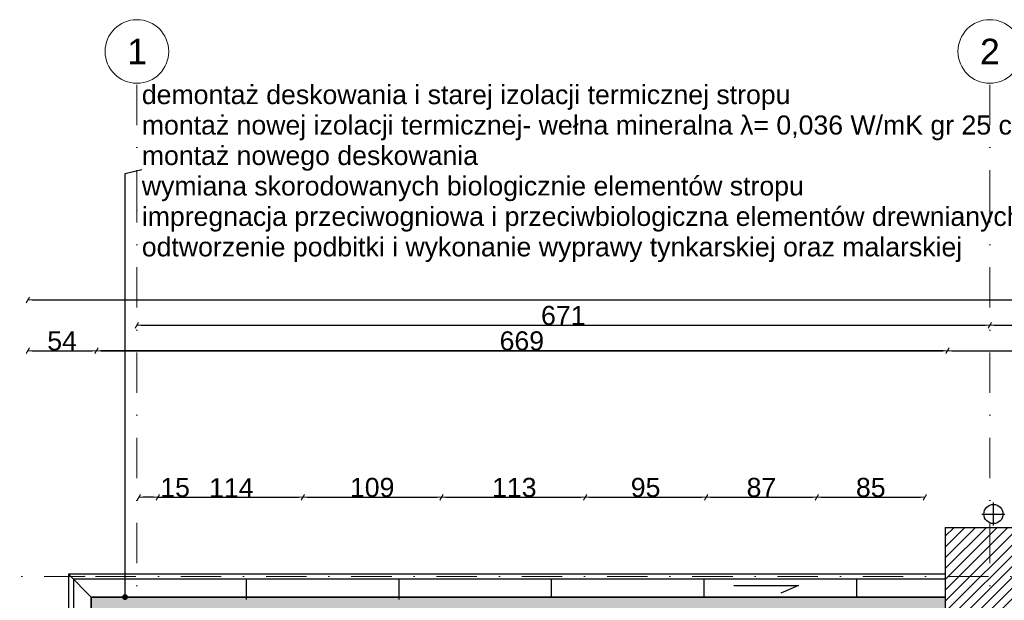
# Model space of a CAD drawing. Header units: millimetres. Extents: x 75999 to 132160, y -108895 to -89040.
# Tile 26 of 61: x 80269 to 88012, y -93608 to -89042. Entities that reach past the tile are written whole.
import ezdxf

# ---------------------------------------------------------------- set-up
doc = ezdxf.new("R2010")
doc.units = ezdxf.units.MM
doc.header["$MEASUREMENT"] = 0
doc.linetypes.add('Dot & Dashed', pattern=[670.277762, 317.5, -176.388889, 0, -176.388874])
for name, color, linetype in [('DIM MALY', 7, 'Continuous'), ('Drawing & Figure', 7, 'Continuous'), ('Nowe_00 ZMIANY', 7, 'Continuous'), ('OSIE', 7, 'Continuous'), ('RURY SPUSTOWE', 7, 'Continuous'), ('Structural - Bearing', 7, 'Continuous'), ('Structural - Grid', 7, 'Continuous'), ('WIDOK', 7, 'Continuous')]:
    doc.layers.add(name, color=color, linetype=linetype)
doc.styles.add('STYL_AUTOMATYCZNY_1', font='arial.ttf')
doc.styles.add('STYL_AUTOMATYCZNY_2', font='arial.ttf')
doc.styles.add('STYL_AUTOMATYCZNY_3', font='txt')
doc.dimstyles.new('STYL_AUTOMATYCZNY__3', dxfattribs={"dimtxt": 150, "dimasz": 34.231941, "dimexe": 0.18, "dimexo": 0.0625, "dimgap": 0, "dimtad": 1, "dimtih": 1, "dimtoh": 1, "dimdec": 0, "dimlfac": 0.1, "dimzin": 0, "dimdsep": 46, "dimtxsty": 'STYL_AUTOMATYCZNY_2', "dimblk": 'ARROWHEAD_2', "dimblk1": 'ARROWHEAD_2', "dimblk2": 'ARROWHEAD_2', "dimcen": 0.09, "dimse1": 1, "dimse2": 1, "dimclrd": 5, "dimclre": 5, "dimclrt": 1, "dimadec": 0, "dimazin": 0, "dimtfac": 1, "dimtdec": 4, "dimtmove": 0, "dimatfit": 3, "dimfxl": 0, "dimtolj": 1, "dimtzin": 0, "dimarcsym": 0})
doc.dimstyles.new('STYL_AUTOMATYCZNY__7', dxfattribs={"dimtxt": 0.18, "dimasz": 91.2, "dimexe": 0.18, "dimexo": 0.0625, "dimgap": 0, "dimtad": 0, "dimtih": 1, "dimtoh": 1, "dimdec": 4, "dimzin": 0, "dimdsep": 46, "dimcen": 0.09, "dimadec": 0, "dimazin": 0, "dimtfac": 1, "dimtdec": 4, "dimtmove": 0, "dimatfit": 3, "dimldrblk": 'ARROWHEAD_11', "dimfxl": 0, "dimtolj": 1, "dimtzin": 0, "dimarcsym": 0})

# ---------------------------------------------------------------- blocks, each defined once
blk = doc.blocks.new('ARROWHEAD_2')
at = {"color": 0, "linetype": 'Continuous', "lineweight": 0}
for p, q in [((0, 0), (-1, 0)), ((-0.38, -0.66), (0.38, 0.66))]:
    blk.add_line(p, q, dxfattribs=at)
blk = doc.blocks.new('*D376')
at = {"layer": 'Defpoints', "color": 0}
for p in [(80872.4, -91645.4), (80872.4, -92009.7), (87564.1, -93467.4)]:
    blk.add_point(p, dxfattribs=at)
at = {"layer": 'DIM MALY', "color": 5, "lineweight": -2}
blk.add_line((87529.9, -91645.4), (80906.6, -91645.4), dxfattribs=at)
at = {"layer": 'DIM MALY', "color": 5, "lineweight": -2, "xscale": 34.23194115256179, "yscale": 34.23194115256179, "zscale": 34.23194115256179, "rotation": 180}
blk.add_blockref('ARROWHEAD_2', (80872.4, -91645.4), dxfattribs=at)
at = {"layer": 'DIM MALY', "color": 5, "lineweight": -2, "xscale": 34.23194115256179, "yscale": 34.23194115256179, "zscale": 34.23194115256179}
blk.add_blockref('ARROWHEAD_2', (87564.1, -91645.4), dxfattribs=at)
at = {"layer": 'DIM MALY', "color": 1, "insert": (84217.9, -91568.8), "char_height": 150, "attachment_point": 5, "style": 'STYL_AUTOMATYCZNY_2'}
blk.add_mtext('\\A1;669', dxfattribs=at)
blk = doc.blocks.new('*D377')
at = {"layer": 'Defpoints', "color": 0}
for p in [(87564.1, -91645.4), (80872.4, -92009.7), (87564.1, -93467.4)]:
    blk.add_point(p, dxfattribs=at)
at = {"layer": 'DIM MALY', "color": 5, "lineweight": -2}
blk.add_line((80906.6, -91645.4), (87529.9, -91645.4), dxfattribs=at)
at = {"layer": 'DIM MALY', "color": 5, "lineweight": -2, "xscale": 34.23194115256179, "yscale": 34.23194115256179, "zscale": 34.23194115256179, "rotation": 180}
blk.add_blockref('ARROWHEAD_2', (80872.4, -91645.4), dxfattribs=at)
at = {"layer": 'DIM MALY', "color": 5, "lineweight": -2, "xscale": 34.23194115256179, "yscale": 34.23194115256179, "zscale": 34.23194115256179}
blk.add_blockref('ARROWHEAD_2', (87564.1, -91645.4), dxfattribs=at)
at = {"layer": 'DIM MALY', "color": 1, "insert": (84217.9, -91568.8), "char_height": 150, "attachment_point": 5, "style": 'STYL_AUTOMATYCZNY_2'}
blk.add_mtext('\\A1;669', dxfattribs=at)
blk = doc.blocks.new('*D378')
at = {"layer": 'Defpoints', "color": 0}
for p in [(118544.1, -91645.4), (118544.1, -93063.4), (87564.1, -93467.4)]:
    blk.add_point(p, dxfattribs=at)
at = {"layer": 'DIM MALY', "color": 5, "lineweight": -2}
blk.add_line((87598.4, -91645.4), (118509.9, -91645.4), dxfattribs=at)
at = {"layer": 'DIM MALY', "color": 5, "lineweight": -2, "xscale": 34.23194115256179, "yscale": 34.23194115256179, "zscale": 34.23194115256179, "rotation": 180}
blk.add_blockref('ARROWHEAD_2', (87564.1, -91645.4), dxfattribs=at)
at = {"layer": 'DIM MALY', "color": 5, "lineweight": -2, "xscale": 34.23194115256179, "yscale": 34.23194115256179, "zscale": 34.23194115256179}
blk.add_blockref('ARROWHEAD_2', (118544.1, -91645.4), dxfattribs=at)
at = {"layer": 'DIM MALY', "color": 1, "insert": (103054.1, -91568.7), "char_height": 150, "attachment_point": 5, "style": 'STYL_AUTOMATYCZNY_2'}
blk.add_mtext('\\A1;3098', dxfattribs=at)
blk = doc.blocks.new('*D379')
at = {"layer": 'Defpoints', "color": 0}
for p in [(80872.4, -91645.4), (80333.6, -91841.4), (80872.4, -92009.7)]:
    blk.add_point(p, dxfattribs=at)
at = {"layer": 'DIM MALY', "color": 5, "lineweight": -2}
blk.add_line((80367.8, -91645.4), (80838.1, -91645.4), dxfattribs=at)
at = {"layer": 'DIM MALY', "color": 5, "lineweight": -2, "xscale": 34.23194115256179, "yscale": 34.23194115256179, "zscale": 34.23194115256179, "rotation": 180}
blk.add_blockref('ARROWHEAD_2', (80333.6, -91645.4), dxfattribs=at)
at = {"layer": 'DIM MALY', "color": 5, "lineweight": -2, "xscale": 34.23194115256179, "yscale": 34.23194115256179, "zscale": 34.23194115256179}
blk.add_blockref('ARROWHEAD_2', (80872.4, -91645.4), dxfattribs=at)
at = {"layer": 'DIM MALY', "color": 1, "insert": (80602.7, -91569.1), "char_height": 150, "attachment_point": 5, "style": 'STYL_AUTOMATYCZNY_2'}
blk.add_mtext('\\A1;54', dxfattribs=at)
blk = doc.blocks.new('*D380')
at = {"layer": 'Defpoints', "color": 0}
for p in [(87564.1, -91645.4), (80872.4, -92009.7), (87564.1, -93467.4)]:
    blk.add_point(p, dxfattribs=at)
at = {"layer": 'DIM MALY', "color": 5, "lineweight": -2}
blk.add_line((80906.6, -91645.4), (87529.9, -91645.4), dxfattribs=at)
at = {"layer": 'DIM MALY', "color": 5, "lineweight": -2, "xscale": 34.23194115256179, "yscale": 34.23194115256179, "zscale": 34.23194115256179, "rotation": 180}
blk.add_blockref('ARROWHEAD_2', (80872.4, -91645.4), dxfattribs=at)
at = {"layer": 'DIM MALY', "color": 5, "lineweight": -2, "xscale": 34.23194115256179, "yscale": 34.23194115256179, "zscale": 34.23194115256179}
blk.add_blockref('ARROWHEAD_2', (87564.1, -91645.4), dxfattribs=at)
at = {"layer": 'DIM MALY', "color": 1, "insert": (84217.9, -91568.8), "char_height": 150, "attachment_point": 5, "style": 'STYL_AUTOMATYCZNY_2'}
blk.add_mtext('\\A1;669', dxfattribs=at)
blk = doc.blocks.new('*D391')
at = {"layer": 'Defpoints', "color": 0}
for p in [(81191, -89541.9), (87897.3, -89541.9), (87897.3, -91445.4)]:
    blk.add_point(p, dxfattribs=at)
at = {"layer": 'DIM MALY', "color": 5, "lineweight": -2}
blk.add_line((81225.3, -91445.4), (87863, -91445.4), dxfattribs=at)
at = {"layer": 'DIM MALY', "color": 5, "lineweight": -2, "xscale": 34.23194115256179, "yscale": 34.23194115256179, "zscale": 34.23194115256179, "rotation": 180}
blk.add_blockref('ARROWHEAD_2', (81191, -91445.4), dxfattribs=at)
at = {"layer": 'DIM MALY', "color": 5, "lineweight": -2, "xscale": 34.23194115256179, "yscale": 34.23194115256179, "zscale": 34.23194115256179}
blk.add_blockref('ARROWHEAD_2', (87897.3, -91445.4), dxfattribs=at)
at = {"layer": 'DIM MALY', "color": 1, "insert": (84543.8, -91368.8), "char_height": 150, "attachment_point": 5, "style": 'STYL_AUTOMATYCZNY_2'}
blk.add_mtext('\\A1;671', dxfattribs=at)
blk = doc.blocks.new('*D392')
at = {"layer": 'Defpoints', "color": 0}
for p in [(95369.1, -89460.9), (87897.3, -89541.9), (95369.1, -91445.4)]:
    blk.add_point(p, dxfattribs=at)
at = {"layer": 'DIM MALY', "color": 5, "lineweight": -2}
blk.add_line((87931.5, -91445.4), (95334.9, -91445.4), dxfattribs=at)
at = {"layer": 'DIM MALY', "color": 5, "lineweight": -2, "xscale": 34.23194115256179, "yscale": 34.23194115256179, "zscale": 34.23194115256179, "rotation": 180}
blk.add_blockref('ARROWHEAD_2', (87897.3, -91445.4), dxfattribs=at)
at = {"layer": 'DIM MALY', "color": 5, "lineweight": -2, "xscale": 34.23194115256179, "yscale": 34.23194115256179, "zscale": 34.23194115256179}
blk.add_blockref('ARROWHEAD_2', (95369.1, -91445.4), dxfattribs=at)
at = {"layer": 'DIM MALY', "color": 1, "insert": (91632.8, -91370.4), "char_height": 150, "attachment_point": 5, "style": 'STYL_AUTOMATYCZNY_2'}
blk.add_mtext('\\A1;747', dxfattribs=at)
blk = doc.blocks.new('*D409')
at = {"layer": 'Defpoints', "color": 0}
for p in [(82496.5, -92797.9), (82496.5, -93507.5), (81356.1, -94263.3)]:
    blk.add_point(p, dxfattribs=at)
at = {"layer": 'DIM MALY', "color": 5, "lineweight": -2}
blk.add_line((81390.4, -92797.9), (82462.2, -92797.9), dxfattribs=at)
at = {"layer": 'DIM MALY', "color": 5, "lineweight": -2, "xscale": 34.23194115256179, "yscale": 34.23194115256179, "zscale": 34.23194115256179, "rotation": 180}
blk.add_blockref('ARROWHEAD_2', (81356.1, -92797.9), dxfattribs=at)
at = {"layer": 'DIM MALY', "color": 5, "lineweight": -2, "xscale": 34.23194115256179, "yscale": 34.23194115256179, "zscale": 34.23194115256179}
blk.add_blockref('ARROWHEAD_2', (82496.5, -92797.9), dxfattribs=at)
at = {"layer": 'DIM MALY', "color": 1, "insert": (81933.6, -92722.5), "char_height": 150, "attachment_point": 5, "style": 'STYL_AUTOMATYCZNY_2'}
blk.add_mtext('\\A1;114', dxfattribs=at)
blk = doc.blocks.new('*D410')
at = {"layer": 'Defpoints', "color": 0}
for p in [(82496.5, -92797.9), (82496.5, -93507.5), (81356.1, -94263.3)]:
    blk.add_point(p, dxfattribs=at)
at = {"layer": 'DIM MALY', "color": 5, "lineweight": -2}
blk.add_line((81390.4, -92797.9), (82462.2, -92797.9), dxfattribs=at)
at = {"layer": 'DIM MALY', "color": 5, "lineweight": -2, "xscale": 34.23194115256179, "yscale": 34.23194115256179, "zscale": 34.23194115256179, "rotation": 180}
blk.add_blockref('ARROWHEAD_2', (81356.1, -92797.9), dxfattribs=at)
at = {"layer": 'DIM MALY', "color": 5, "lineweight": -2, "xscale": 34.23194115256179, "yscale": 34.23194115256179, "zscale": 34.23194115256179}
blk.add_blockref('ARROWHEAD_2', (82496.5, -92797.9), dxfattribs=at)
at = {"layer": 'DIM MALY', "color": 1, "insert": (81933.6, -92722.5), "char_height": 150, "attachment_point": 5, "style": 'STYL_AUTOMATYCZNY_2'}
blk.add_mtext('\\A1;114', dxfattribs=at)
blk = doc.blocks.new('*D411')
at = {"layer": 'Defpoints', "color": 0}
for p in [(83586.5, -92797.9), (82496.5, -93507.5), (83586.5, -93507.5)]:
    blk.add_point(p, dxfattribs=at)
at = {"layer": 'DIM MALY', "color": 5, "lineweight": -2}
blk.add_line((82530.7, -92797.9), (83552.2, -92797.9), dxfattribs=at)
at = {"layer": 'DIM MALY', "color": 5, "lineweight": -2, "xscale": 34.23194115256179, "yscale": 34.23194115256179, "zscale": 34.23194115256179, "rotation": 180}
blk.add_blockref('ARROWHEAD_2', (82496.5, -92797.9), dxfattribs=at)
at = {"layer": 'DIM MALY', "color": 5, "lineweight": -2, "xscale": 34.23194115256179, "yscale": 34.23194115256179, "zscale": 34.23194115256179}
blk.add_blockref('ARROWHEAD_2', (83586.5, -92797.9), dxfattribs=at)
at = {"layer": 'DIM MALY', "color": 1, "insert": (83041.1, -92721.3), "char_height": 150, "attachment_point": 5, "style": 'STYL_AUTOMATYCZNY_2'}
blk.add_mtext('\\A1;109', dxfattribs=at)
blk = doc.blocks.new('*D412')
at = {"layer": 'Defpoints', "color": 0}
for p in [(82496.5, -92797.9), (82496.5, -93507.5), (81356.1, -94263.3)]:
    blk.add_point(p, dxfattribs=at)
at = {"layer": 'DIM MALY', "color": 5, "lineweight": -2}
blk.add_line((81390.4, -92797.9), (82462.2, -92797.9), dxfattribs=at)
at = {"layer": 'DIM MALY', "color": 5, "lineweight": -2, "xscale": 34.23194115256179, "yscale": 34.23194115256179, "zscale": 34.23194115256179, "rotation": 180}
blk.add_blockref('ARROWHEAD_2', (81356.1, -92797.9), dxfattribs=at)
at = {"layer": 'DIM MALY', "color": 5, "lineweight": -2, "xscale": 34.23194115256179, "yscale": 34.23194115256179, "zscale": 34.23194115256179}
blk.add_blockref('ARROWHEAD_2', (82496.5, -92797.9), dxfattribs=at)
at = {"layer": 'DIM MALY', "color": 1, "insert": (81933.6, -92722.5), "char_height": 150, "attachment_point": 5, "style": 'STYL_AUTOMATYCZNY_2'}
blk.add_mtext('\\A1;114', dxfattribs=at)
blk = doc.blocks.new('*D413')
at = {"layer": 'Defpoints', "color": 0}
for p in [(83586.5, -92797.9), (82496.5, -93507.5), (83586.5, -93507.5)]:
    blk.add_point(p, dxfattribs=at)
at = {"layer": 'DIM MALY', "color": 5, "lineweight": -2}
blk.add_line((82530.7, -92797.9), (83552.2, -92797.9), dxfattribs=at)
at = {"layer": 'DIM MALY', "color": 5, "lineweight": -2, "xscale": 34.23194115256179, "yscale": 34.23194115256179, "zscale": 34.23194115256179, "rotation": 180}
blk.add_blockref('ARROWHEAD_2', (82496.5, -92797.9), dxfattribs=at)
at = {"layer": 'DIM MALY', "color": 5, "lineweight": -2, "xscale": 34.23194115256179, "yscale": 34.23194115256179, "zscale": 34.23194115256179}
blk.add_blockref('ARROWHEAD_2', (83586.5, -92797.9), dxfattribs=at)
at = {"layer": 'DIM MALY', "color": 1, "insert": (83041.1, -92721.3), "char_height": 150, "attachment_point": 5, "style": 'STYL_AUTOMATYCZNY_2'}
blk.add_mtext('\\A1;109', dxfattribs=at)
blk = doc.blocks.new('*D414')
at = {"layer": 'Defpoints', "color": 0}
for p in [(84716.5, -92797.9), (83586.5, -93507.5), (84716.5, -93507.5)]:
    blk.add_point(p, dxfattribs=at)
at = {"layer": 'DIM MALY', "color": 5, "lineweight": -2}
blk.add_line((83620.7, -92797.9), (84682.2, -92797.9), dxfattribs=at)
at = {"layer": 'DIM MALY', "color": 5, "lineweight": -2, "xscale": 34.23194115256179, "yscale": 34.23194115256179, "zscale": 34.23194115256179, "rotation": 180}
blk.add_blockref('ARROWHEAD_2', (83586.5, -92797.9), dxfattribs=at)
at = {"layer": 'DIM MALY', "color": 5, "lineweight": -2, "xscale": 34.23194115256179, "yscale": 34.23194115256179, "zscale": 34.23194115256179}
blk.add_blockref('ARROWHEAD_2', (84716.5, -92797.9), dxfattribs=at)
at = {"layer": 'DIM MALY', "color": 1, "insert": (84158.7, -92721.2), "char_height": 150, "attachment_point": 5, "style": 'STYL_AUTOMATYCZNY_2'}
blk.add_mtext('\\A1;113', dxfattribs=at)
blk = doc.blocks.new('*D415')
at = {"layer": 'Defpoints', "color": 0}
for p in [(82496.5, -92797.9), (82496.5, -93507.5), (81356.1, -94263.3)]:
    blk.add_point(p, dxfattribs=at)
at = {"layer": 'DIM MALY', "color": 5, "lineweight": -2}
blk.add_line((81390.4, -92797.9), (82462.2, -92797.9), dxfattribs=at)
at = {"layer": 'DIM MALY', "color": 5, "lineweight": -2, "xscale": 34.23194115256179, "yscale": 34.23194115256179, "zscale": 34.23194115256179, "rotation": 180}
blk.add_blockref('ARROWHEAD_2', (81356.1, -92797.9), dxfattribs=at)
at = {"layer": 'DIM MALY', "color": 5, "lineweight": -2, "xscale": 34.23194115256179, "yscale": 34.23194115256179, "zscale": 34.23194115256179}
blk.add_blockref('ARROWHEAD_2', (82496.5, -92797.9), dxfattribs=at)
at = {"layer": 'DIM MALY', "color": 1, "insert": (81933.6, -92722.5), "char_height": 150, "attachment_point": 5, "style": 'STYL_AUTOMATYCZNY_2'}
blk.add_mtext('\\A1;114', dxfattribs=at)
blk = doc.blocks.new('*D416')
at = {"layer": 'Defpoints', "color": 0}
for p in [(83586.5, -92797.9), (82496.5, -93507.5), (83586.5, -93507.5)]:
    blk.add_point(p, dxfattribs=at)
at = {"layer": 'DIM MALY', "color": 5, "lineweight": -2}
blk.add_line((82530.7, -92797.9), (83552.2, -92797.9), dxfattribs=at)
at = {"layer": 'DIM MALY', "color": 5, "lineweight": -2, "xscale": 34.23194115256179, "yscale": 34.23194115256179, "zscale": 34.23194115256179, "rotation": 180}
blk.add_blockref('ARROWHEAD_2', (82496.5, -92797.9), dxfattribs=at)
at = {"layer": 'DIM MALY', "color": 5, "lineweight": -2, "xscale": 34.23194115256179, "yscale": 34.23194115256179, "zscale": 34.23194115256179}
blk.add_blockref('ARROWHEAD_2', (83586.5, -92797.9), dxfattribs=at)
at = {"layer": 'DIM MALY', "color": 1, "insert": (83041.1, -92721.3), "char_height": 150, "attachment_point": 5, "style": 'STYL_AUTOMATYCZNY_2'}
blk.add_mtext('\\A1;109', dxfattribs=at)
blk = doc.blocks.new('*D417')
at = {"layer": 'Defpoints', "color": 0}
for p in [(84716.5, -92797.9), (83586.5, -93507.5), (84716.5, -93507.5)]:
    blk.add_point(p, dxfattribs=at)
at = {"layer": 'DIM MALY', "color": 5, "lineweight": -2}
blk.add_line((83620.7, -92797.9), (84682.2, -92797.9), dxfattribs=at)
at = {"layer": 'DIM MALY', "color": 5, "lineweight": -2, "xscale": 34.23194115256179, "yscale": 34.23194115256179, "zscale": 34.23194115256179, "rotation": 180}
blk.add_blockref('ARROWHEAD_2', (83586.5, -92797.9), dxfattribs=at)
at = {"layer": 'DIM MALY', "color": 5, "lineweight": -2, "xscale": 34.23194115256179, "yscale": 34.23194115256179, "zscale": 34.23194115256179}
blk.add_blockref('ARROWHEAD_2', (84716.5, -92797.9), dxfattribs=at)
at = {"layer": 'DIM MALY', "color": 1, "insert": (84158.7, -92721.2), "char_height": 150, "attachment_point": 5, "style": 'STYL_AUTOMATYCZNY_2'}
blk.add_mtext('\\A1;113', dxfattribs=at)
blk = doc.blocks.new('*D418')
at = {"layer": 'Defpoints', "color": 0}
for p in [(85666.5, -92797.9), (84716.5, -93507.5), (85666.5, -93507.5)]:
    blk.add_point(p, dxfattribs=at)
at = {"layer": 'DIM MALY', "color": 5, "lineweight": -2}
blk.add_line((84750.7, -92797.9), (85632.2, -92797.9), dxfattribs=at)
at = {"layer": 'DIM MALY', "color": 5, "lineweight": -2, "xscale": 34.23194115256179, "yscale": 34.23194115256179, "zscale": 34.23194115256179, "rotation": 180}
blk.add_blockref('ARROWHEAD_2', (84716.5, -92797.9), dxfattribs=at)
at = {"layer": 'DIM MALY', "color": 5, "lineweight": -2, "xscale": 34.23194115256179, "yscale": 34.23194115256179, "zscale": 34.23194115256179}
blk.add_blockref('ARROWHEAD_2', (85666.5, -92797.9), dxfattribs=at)
at = {"layer": 'DIM MALY', "color": 1, "insert": (85191.2, -92721.3), "char_height": 150, "attachment_point": 5, "style": 'STYL_AUTOMATYCZNY_2'}
blk.add_mtext('\\A1;95', dxfattribs=at)
blk = doc.blocks.new('*D419')
at = {"layer": 'Defpoints', "color": 0}
for p in [(82496.5, -92797.9), (82496.5, -93507.5), (81356.1, -94263.3)]:
    blk.add_point(p, dxfattribs=at)
at = {"layer": 'DIM MALY', "color": 5, "lineweight": -2}
blk.add_line((81390.4, -92797.9), (82462.2, -92797.9), dxfattribs=at)
at = {"layer": 'DIM MALY', "color": 5, "lineweight": -2, "xscale": 34.23194115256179, "yscale": 34.23194115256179, "zscale": 34.23194115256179, "rotation": 180}
blk.add_blockref('ARROWHEAD_2', (81356.1, -92797.9), dxfattribs=at)
at = {"layer": 'DIM MALY', "color": 5, "lineweight": -2, "xscale": 34.23194115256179, "yscale": 34.23194115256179, "zscale": 34.23194115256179}
blk.add_blockref('ARROWHEAD_2', (82496.5, -92797.9), dxfattribs=at)
at = {"layer": 'DIM MALY', "color": 1, "insert": (81933.6, -92722.5), "char_height": 150, "attachment_point": 5, "style": 'STYL_AUTOMATYCZNY_2'}
blk.add_mtext('\\A1;114', dxfattribs=at)
blk = doc.blocks.new('*D420')
at = {"layer": 'Defpoints', "color": 0}
for p in [(83586.5, -92797.9), (82496.5, -93507.5), (83586.5, -93507.5)]:
    blk.add_point(p, dxfattribs=at)
at = {"layer": 'DIM MALY', "color": 5, "lineweight": -2}
blk.add_line((82530.7, -92797.9), (83552.2, -92797.9), dxfattribs=at)
at = {"layer": 'DIM MALY', "color": 5, "lineweight": -2, "xscale": 34.23194115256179, "yscale": 34.23194115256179, "zscale": 34.23194115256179, "rotation": 180}
blk.add_blockref('ARROWHEAD_2', (82496.5, -92797.9), dxfattribs=at)
at = {"layer": 'DIM MALY', "color": 5, "lineweight": -2, "xscale": 34.23194115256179, "yscale": 34.23194115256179, "zscale": 34.23194115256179}
blk.add_blockref('ARROWHEAD_2', (83586.5, -92797.9), dxfattribs=at)
at = {"layer": 'DIM MALY', "color": 1, "insert": (83041.1, -92721.3), "char_height": 150, "attachment_point": 5, "style": 'STYL_AUTOMATYCZNY_2'}
blk.add_mtext('\\A1;109', dxfattribs=at)
blk = doc.blocks.new('*D421')
at = {"layer": 'Defpoints', "color": 0}
for p in [(84716.5, -92797.9), (83586.5, -93507.5), (84716.5, -93507.5)]:
    blk.add_point(p, dxfattribs=at)
at = {"layer": 'DIM MALY', "color": 5, "lineweight": -2}
blk.add_line((83620.7, -92797.9), (84682.2, -92797.9), dxfattribs=at)
at = {"layer": 'DIM MALY', "color": 5, "lineweight": -2, "xscale": 34.23194115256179, "yscale": 34.23194115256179, "zscale": 34.23194115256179, "rotation": 180}
blk.add_blockref('ARROWHEAD_2', (83586.5, -92797.9), dxfattribs=at)
at = {"layer": 'DIM MALY', "color": 5, "lineweight": -2, "xscale": 34.23194115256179, "yscale": 34.23194115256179, "zscale": 34.23194115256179}
blk.add_blockref('ARROWHEAD_2', (84716.5, -92797.9), dxfattribs=at)
at = {"layer": 'DIM MALY', "color": 1, "insert": (84158.7, -92721.2), "char_height": 150, "attachment_point": 5, "style": 'STYL_AUTOMATYCZNY_2'}
blk.add_mtext('\\A1;113', dxfattribs=at)
blk = doc.blocks.new('*D422')
at = {"layer": 'Defpoints', "color": 0}
for p in [(85666.5, -92797.9), (84716.5, -93507.5), (85666.5, -93507.5)]:
    blk.add_point(p, dxfattribs=at)
at = {"layer": 'DIM MALY', "color": 5, "lineweight": -2}
blk.add_line((84750.7, -92797.9), (85632.2, -92797.9), dxfattribs=at)
at = {"layer": 'DIM MALY', "color": 5, "lineweight": -2, "xscale": 34.23194115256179, "yscale": 34.23194115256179, "zscale": 34.23194115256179, "rotation": 180}
blk.add_blockref('ARROWHEAD_2', (84716.5, -92797.9), dxfattribs=at)
at = {"layer": 'DIM MALY', "color": 5, "lineweight": -2, "xscale": 34.23194115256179, "yscale": 34.23194115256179, "zscale": 34.23194115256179}
blk.add_blockref('ARROWHEAD_2', (85666.5, -92797.9), dxfattribs=at)
at = {"layer": 'DIM MALY', "color": 1, "insert": (85191.2, -92721.3), "char_height": 150, "attachment_point": 5, "style": 'STYL_AUTOMATYCZNY_2'}
blk.add_mtext('\\A1;95', dxfattribs=at)
blk = doc.blocks.new('*D423')
at = {"layer": 'Defpoints', "color": 0}
for p in [(86537.9, -92797.9), (85666.5, -93507.5), (86537.9, -93507.5)]:
    blk.add_point(p, dxfattribs=at)
at = {"layer": 'DIM MALY', "color": 5, "lineweight": -2}
blk.add_line((85700.7, -92797.9), (86503.7, -92797.9), dxfattribs=at)
at = {"layer": 'DIM MALY', "color": 5, "lineweight": -2, "xscale": 34.23194115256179, "yscale": 34.23194115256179, "zscale": 34.23194115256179, "rotation": 180}
blk.add_blockref('ARROWHEAD_2', (85666.5, -92797.9), dxfattribs=at)
at = {"layer": 'DIM MALY', "color": 5, "lineweight": -2, "xscale": 34.23194115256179, "yscale": 34.23194115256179, "zscale": 34.23194115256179}
blk.add_blockref('ARROWHEAD_2', (86537.9, -92797.9), dxfattribs=at)
at = {"layer": 'DIM MALY', "color": 1, "insert": (86101.9, -92721.3), "char_height": 150, "attachment_point": 5, "style": 'STYL_AUTOMATYCZNY_2'}
blk.add_mtext('\\A1;87', dxfattribs=at)
blk = doc.blocks.new('*D424')
at = {"layer": 'Defpoints', "color": 0}
for p in [(82496.5, -92797.9), (82496.5, -93507.5), (81356.1, -94263.3)]:
    blk.add_point(p, dxfattribs=at)
at = {"layer": 'DIM MALY', "color": 5, "lineweight": -2}
blk.add_line((81390.4, -92797.9), (82462.2, -92797.9), dxfattribs=at)
at = {"layer": 'DIM MALY', "color": 5, "lineweight": -2, "xscale": 34.23194115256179, "yscale": 34.23194115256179, "zscale": 34.23194115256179, "rotation": 180}
blk.add_blockref('ARROWHEAD_2', (81356.1, -92797.9), dxfattribs=at)
at = {"layer": 'DIM MALY', "color": 5, "lineweight": -2, "xscale": 34.23194115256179, "yscale": 34.23194115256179, "zscale": 34.23194115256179}
blk.add_blockref('ARROWHEAD_2', (82496.5, -92797.9), dxfattribs=at)
at = {"layer": 'DIM MALY', "color": 1, "insert": (81933.6, -92722.5), "char_height": 150, "attachment_point": 5, "style": 'STYL_AUTOMATYCZNY_2'}
blk.add_mtext('\\A1;114', dxfattribs=at)
blk = doc.blocks.new('*D425')
at = {"layer": 'Defpoints', "color": 0}
for p in [(83586.5, -92797.9), (82496.5, -93507.5), (83586.5, -93507.5)]:
    blk.add_point(p, dxfattribs=at)
at = {"layer": 'DIM MALY', "color": 5, "lineweight": -2}
blk.add_line((82530.7, -92797.9), (83552.2, -92797.9), dxfattribs=at)
at = {"layer": 'DIM MALY', "color": 5, "lineweight": -2, "xscale": 34.23194115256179, "yscale": 34.23194115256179, "zscale": 34.23194115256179, "rotation": 180}
blk.add_blockref('ARROWHEAD_2', (82496.5, -92797.9), dxfattribs=at)
at = {"layer": 'DIM MALY', "color": 5, "lineweight": -2, "xscale": 34.23194115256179, "yscale": 34.23194115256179, "zscale": 34.23194115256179}
blk.add_blockref('ARROWHEAD_2', (83586.5, -92797.9), dxfattribs=at)
at = {"layer": 'DIM MALY', "color": 1, "insert": (83041.1, -92721.3), "char_height": 150, "attachment_point": 5, "style": 'STYL_AUTOMATYCZNY_2'}
blk.add_mtext('\\A1;109', dxfattribs=at)
blk = doc.blocks.new('*D426')
at = {"layer": 'Defpoints', "color": 0}
for p in [(84716.5, -92797.9), (83586.5, -93507.5), (84716.5, -93507.5)]:
    blk.add_point(p, dxfattribs=at)
at = {"layer": 'DIM MALY', "color": 5, "lineweight": -2}
blk.add_line((83620.7, -92797.9), (84682.2, -92797.9), dxfattribs=at)
at = {"layer": 'DIM MALY', "color": 5, "lineweight": -2, "xscale": 34.23194115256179, "yscale": 34.23194115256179, "zscale": 34.23194115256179, "rotation": 180}
blk.add_blockref('ARROWHEAD_2', (83586.5, -92797.9), dxfattribs=at)
at = {"layer": 'DIM MALY', "color": 5, "lineweight": -2, "xscale": 34.23194115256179, "yscale": 34.23194115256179, "zscale": 34.23194115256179}
blk.add_blockref('ARROWHEAD_2', (84716.5, -92797.9), dxfattribs=at)
at = {"layer": 'DIM MALY', "color": 1, "insert": (84158.7, -92721.2), "char_height": 150, "attachment_point": 5, "style": 'STYL_AUTOMATYCZNY_2'}
blk.add_mtext('\\A1;113', dxfattribs=at)
blk = doc.blocks.new('*D427')
at = {"layer": 'Defpoints', "color": 0}
for p in [(85666.5, -92797.9), (84716.5, -93507.5), (85666.5, -93507.5)]:
    blk.add_point(p, dxfattribs=at)
at = {"layer": 'DIM MALY', "color": 5, "lineweight": -2}
blk.add_line((84750.7, -92797.9), (85632.2, -92797.9), dxfattribs=at)
at = {"layer": 'DIM MALY', "color": 5, "lineweight": -2, "xscale": 34.23194115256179, "yscale": 34.23194115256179, "zscale": 34.23194115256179, "rotation": 180}
blk.add_blockref('ARROWHEAD_2', (84716.5, -92797.9), dxfattribs=at)
at = {"layer": 'DIM MALY', "color": 5, "lineweight": -2, "xscale": 34.23194115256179, "yscale": 34.23194115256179, "zscale": 34.23194115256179}
blk.add_blockref('ARROWHEAD_2', (85666.5, -92797.9), dxfattribs=at)
at = {"layer": 'DIM MALY', "color": 1, "insert": (85191.2, -92721.3), "char_height": 150, "attachment_point": 5, "style": 'STYL_AUTOMATYCZNY_2'}
blk.add_mtext('\\A1;95', dxfattribs=at)
blk = doc.blocks.new('*D428')
at = {"layer": 'Defpoints', "color": 0}
for p in [(86537.9, -92797.9), (85666.5, -93507.5), (86537.9, -93507.5)]:
    blk.add_point(p, dxfattribs=at)
at = {"layer": 'DIM MALY', "color": 5, "lineweight": -2}
blk.add_line((85700.7, -92797.9), (86503.7, -92797.9), dxfattribs=at)
at = {"layer": 'DIM MALY', "color": 5, "lineweight": -2, "xscale": 34.23194115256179, "yscale": 34.23194115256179, "zscale": 34.23194115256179, "rotation": 180}
blk.add_blockref('ARROWHEAD_2', (85666.5, -92797.9), dxfattribs=at)
at = {"layer": 'DIM MALY', "color": 5, "lineweight": -2, "xscale": 34.23194115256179, "yscale": 34.23194115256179, "zscale": 34.23194115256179}
blk.add_blockref('ARROWHEAD_2', (86537.9, -92797.9), dxfattribs=at)
at = {"layer": 'DIM MALY', "color": 1, "insert": (86101.9, -92721.3), "char_height": 150, "attachment_point": 5, "style": 'STYL_AUTOMATYCZNY_2'}
blk.add_mtext('\\A1;87', dxfattribs=at)
blk = doc.blocks.new('*D429')
at = {"layer": 'Defpoints', "color": 0}
for p in [(87386.3, -92797.9), (86537.9, -93507.5), (87386.3, -93507.5)]:
    blk.add_point(p, dxfattribs=at)
at = {"layer": 'DIM MALY', "color": 5, "lineweight": -2}
blk.add_line((86572.1, -92797.9), (87352.1, -92797.9), dxfattribs=at)
at = {"layer": 'DIM MALY', "color": 5, "lineweight": -2, "xscale": 34.23194115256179, "yscale": 34.23194115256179, "zscale": 34.23194115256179, "rotation": 180}
blk.add_blockref('ARROWHEAD_2', (86537.9, -92797.9), dxfattribs=at)
at = {"layer": 'DIM MALY', "color": 5, "lineweight": -2, "xscale": 34.23194115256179, "yscale": 34.23194115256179, "zscale": 34.23194115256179}
blk.add_blockref('ARROWHEAD_2', (87386.3, -92797.9), dxfattribs=at)
at = {"layer": 'DIM MALY', "color": 1, "insert": (86961.8, -92721.3), "char_height": 150, "attachment_point": 5, "style": 'STYL_AUTOMATYCZNY_2'}
blk.add_mtext('\\A1;85', dxfattribs=at)
blk = doc.blocks.new('*D430')
at = {"layer": 'Defpoints', "color": 0}
for p in [(81206.1, -92797.9), (81356.1, -92942.9), (81206.1, -93999.2)]:
    blk.add_point(p, dxfattribs=at)
at = {"layer": 'DIM MALY', "color": 5, "lineweight": -2}
for p, q in [((81321.9, -92797.9), (81240.4, -92797.9)), ((81356.1, -92797.9), (81390.4, -92797.9)), ((81390.4, -92797.9), (81592.2, -92797.9))]:
    blk.add_line(p, q, dxfattribs=at)
at = {"layer": 'DIM MALY', "color": 5, "lineweight": -2, "xscale": 34.23194115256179, "yscale": 34.23194115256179, "zscale": 34.23194115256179, "rotation": 180}
blk.add_blockref('ARROWHEAD_2', (81206.1, -92797.9), dxfattribs=at)
at = {"layer": 'DIM MALY', "color": 5, "lineweight": -2, "xscale": 34.23194115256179, "yscale": 34.23194115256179, "zscale": 34.23194115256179}
blk.add_blockref('ARROWHEAD_2', (81356.1, -92797.9), dxfattribs=at)
at = {"layer": 'DIM MALY', "color": 1, "insert": (81491.3, -92721.3), "char_height": 150, "attachment_point": 5, "style": 'STYL_AUTOMATYCZNY_2'}
blk.add_mtext('\\A1;15', dxfattribs=at)
blk = doc.blocks.new('*D470')
at = {"layer": 'Defpoints', "color": 0}
for p in [(118544.1, -91245.4), (80333.6, -91654.5), (118544.1, -91654.5)]:
    blk.add_point(p, dxfattribs=at)
at = {"layer": 'DIM MALY', "color": 5, "lineweight": -2}
blk.add_line((80367.8, -91245.4), (118509.9, -91245.4), dxfattribs=at)
at = {"layer": 'DIM MALY', "color": 5, "lineweight": -2, "xscale": 34.23194115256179, "yscale": 34.23194115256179, "zscale": 34.23194115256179, "rotation": 180}
blk.add_blockref('ARROWHEAD_2', (80333.6, -91245.4), dxfattribs=at)
at = {"layer": 'DIM MALY', "color": 5, "lineweight": -2, "xscale": 34.23194115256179, "yscale": 34.23194115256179, "zscale": 34.23194115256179}
blk.add_blockref('ARROWHEAD_2', (118544.1, -91245.4), dxfattribs=at)
at = {"layer": 'DIM MALY', "color": 1, "insert": (99438.8, -91168.7), "char_height": 150, "attachment_point": 5, "style": 'STYL_AUTOMATYCZNY_2'}
blk.add_mtext('\\A1;3821', dxfattribs=at)
blk = doc.blocks.new('ARROWHEAD_11')
at = {"color": 0, "linetype": 'Continuous', "lineweight": 0}
blk.add_line((0, 0), (-1, 0), dxfattribs=at)
at = {"color": 0, "linetype": 'Continuous', "lineweight": 0, "const_width": 0.25, "flags": 128}
blk.add_lwpolyline([(-0.125, 0, 1), (0.125, 0, 1)], format="xyb", close=True, dxfattribs=at)

msp = doc.modelspace()

# ---------------------------------------------------------------- hatches: boundary and pattern name
at = {"layer": 'Drawing & Figure'}
h = msp.add_hatch(dxfattribs=at)
h.set_pattern_fill('Common_Brick_0001', color=256, style=0, pattern_type=2)
h.set_pattern_definition([(45, (0, 0), (-42.426407, 42.426407), [])])
h.paths.add_polyline_path([(87547.3, -93779), (87547.3, -93919), (87823.3, -93919), (88273.3, -93862.9), (88273.3, -93782.9), (91703.3, -93782.9), (91703.3, -94482.9), (91703.3, -97341), (91703.3, -98112.9), (91554.1, -98112.9), (91554.1, -98242.8), (91554.1, -98502.9), (91644.1, -98502.9), (91644.1, -98860.5), (91644.1, -98887.1), (91671.2, -98887.1), (91671.2, -98912.9), (91774.1, -98912.9), (91774.2, -98862.9), (91784.1, -98862.9), (91784.1, -98532.9), (92084.1, -98532.9), (92084.1, -98041), (92084.1, -98041), (92016.7, -98041), (91846.8, -98041), (91847.8, -97341), (91852.2, -94482.9), (91853.3, -93781.9), (91983.5, -93781.9), (92075.1, -93397.8), (92075.1, -93255.2), (92061.8, -93135.2), (92052.3, -93135.2, -0.383982), (92016.8, -93099.9), (92004.4, -93099.9), (92004.4, -93084.9, 1.205804), (91956.6, -93052.7), (91941.8, -93052.7), (91941.8, -93035.2), (91859.2, -93035.2), (90033.3, -93035.2), (89950.7, -93035.2), (89950.7, -93052.7), (89935.9, -93052.7, 0.263086), (89912.9, -93035.2), (89905, -93035.2, 0.761796), (89897.5, -93091.3), (89897.5, -93106.1), (89450.7, -93106.1), (89003.9, -93106.1), (89003.9, -93091.3, 0.761796), (88996.4, -93035.2), (88988.4, -93035.2, 0.263086), (88965.5, -93052.7), (88950.7, -93052.7), (88950.7, -93035.2), (87547.3, -93035.2), (87547.3, -93661)])
h.paths.add_polyline_path([(91854.1, -98374.7), (91714.1, -98374.7), (91714.1, -98365.3), (91847.9, -98234.7), (91854.1, -98234.7)], flags=0)
at = {"layer": 'Nowe_00 ZMIANY'}
msp.add_hatch(color=256, dxfattribs=at).paths.add_polyline_path([(80832.4, -93582.9), (87547.3, -93582.9), (87547.3, -93919), (87664.1, -93919), (87664.1, -94629), (87547.3, -94629), (87547.3, -94769), (87547.3, -95942.8), (87664.1, -95942.8), (87664.1, -97452.8), (80832.4, -97452.8)])

# ---------------------------------------------------------------- linework, layer by layer
at = {"layer": 'Nowe_00 ZMIANY', "flags": 128}
msp.add_lwpolyline([(80832.4, -93582.9), (87547.3, -93582.9), (87547.3, -93919), (87664.1, -93919), (87664.1, -94629), (87547.3, -94629), (87547.3, -94769), (87547.3, -95942.8), (87664.1, -95942.8), (87664.1, -97452.8), (80832.4, -97452.8)], close=True, dxfattribs=at)
at = {"layer": 'OSIE'}
for p, q in [((87926.4, -93019.3), (87926.4, -92839.3)), ((87836.4, -92929.3), (88016.4, -92929.3))]:
    msp.add_line(p, q, dxfattribs=at)
at = {"layer": 'RURY SPUSTOWE'}
msp.add_lwpolyline([(85885.3, -93491.2), (86392.2, -93491.2), (86254.7, -93550.9)], dxfattribs=at)
msp.add_circle((87926.4, -92929.3), 75, dxfattribs=at)
at = {"layer": 'Structural - Bearing'}
for q in [(87547.3, -93661), (88950.7, -93035.2)]:
    msp.add_line((87547.3, -93035.2), q, dxfattribs=at)
at = {"layer": 'Structural - Grid', "linetype": 'Dot & Dashed', "lineweight": 15}
for p, q in [((81191, -90541.9), (81191, -89541.9)), ((87897.3, -90541.9), (87897.3, -89541.9)), ((81191, -107395.1), (81191, -90541.9)), ((87897.3, -107395.1), (87897.3, -90541.9)), ((80780, -93420.2), (77817.9, -93420.2)), ((118724.5, -93420.2), (80780, -93420.2))]:
    msp.add_line(p, q, dxfattribs=at)
at = {"layer": 'Structural - Grid', "linetype": 'Continuous', "lineweight": 15}
for centre in [(81191, -89291.9), (87897.3, -89291.9)]:
    msp.add_circle(centre, 250, dxfattribs=at)
at = {"layer": 'Structural - Grid', "linetype": 'Dot & Dashed', "lineweight": 15}
for p in [(81191, -90541.9), (81191, -90541.9), (87897.3, -90541.9), (87897.3, -90541.9), (80780, -93420.2), (80780, -93420.2)]:
    msp.add_point(p, dxfattribs=at)
at = {"layer": 'WIDOK'}
for p, q in [((80652.4, -93402.9), (80832.4, -93582.9)), ((82052.4, -93602.9), (82052.4, -93442.9)), ((83252.4, -93602.9), (83252.4, -93442.9)), ((84452.4, -93582.9), (84452.4, -93442.9)), ((85652.4, -93582.9), (85652.4, -93442.9)), ((86852.4, -93582.9), (86852.4, -93442.9))]:
    msp.add_line(p, q, dxfattribs=at)
for points in [[(87547.3, -93402.9), (80652.4, -93402.9), (80652.4, -97452.8)], [(87547.3, -93442.9), (80692.4, -93442.9), (80692.4, -97452.8)], [(87547.3, -93582.9), (80832.4, -93582.9), (80832.4, -97452.8)]]:
    msp.add_lwpolyline(points, dxfattribs=at)

# ---------------------------------------------------------------- texts
at = {"layer": 'Nowe_00 ZMIANY', "insert": (81229.6, -90252.2), "char_height": 150, "attachment_point": 4, "line_spacing_factor": 0.957864, "style": 'STYL_AUTOMATYCZNY_3'}
msp.add_mtext('\\A1;{\\pql;\\fHelvetica|b0|i0|c0|p0;\\W1.000000;demontaż\\fArial|b0|i0|c238|p0;\\W1.000000; deskowania i starej izolacji termicznej stropu\\P\\pql;\\fHelvetica|b0|i0|c0|p0;\\W1.000000;montaż nowej izolacji termicznej- wełna mineralna \\fArial|b0|i0|c238|p0;\\H0.999954x;\\W1.000000;λ\\fHelvetica|b0|i0|c0|p0;\\H1.000083x;\\W1.000000;= 0,036 W/mK\\fHelvetica|b0|i0|c0|p0;\\H0.999963x;\\W1.000000; gr 25 cm\\P\\pql;\\fHelvetica|b0|i0|c0|p0;\\W1.000000;montaż nowego deskowania \\P\\pql;\\fArial|b0|i0|c238|p0;\\W1.000000;wymiana skorodowanych biologicznie elementów stropu\\P\\pql;\\fArial|b0|i0|c238|p0;\\W1.000000;impregnacja przeciwogniowa i przeciwbiologiczna elementów drewnianych\\P\\pql;\\fArial|b0|i0|c238|p0;\\W1.000000;odtworzenie podbitki i wykonanie wyprawy tynkarskiej oraz malarskiej}', dxfattribs=at)
at = {"layer": 'Structural - Grid', "lineweight": 15, "char_height": 200, "attachment_point": 1, "style": 'STYL_AUTOMATYCZNY_1'}
for s, insert in [('\\A1;{\\pql;\\pt0;\\fArial|b0|i0|c238|p0;\\W1.000000;1}', (81114.8, -89191.9)), ('\\A1;{\\pql;\\pt0;\\fArial|b0|i0|c238|p0;\\W1.000000;2}', (87821, -89191.9))]:
    msp.add_mtext(s, dxfattribs=dict(at, insert=insert))

# ---------------------------------------------------------------- dimensions: what is measured, and where the dimension line sits
at = {"layer": 'DIM MALY'}
for base, p1, p2, picture, middle in [((95369.1, -91445.4), (87897.3, -89541.9), (95369.1, -89460.9), '*D392', (91632.8, -91445.4)), ((87897.3, -91445.4), (81191, -89541.9), (87897.3, -89541.9), '*D391', (84543.8, -91445.4)), ((118544.1, -91245.4), (80333.6, -91654.5), (118544.1, -91654.5), '*D470', (99438.8, -91245.4)), ((80872.4, -91645.4), (80333.6, -91841.4), (80872.4, -92009.7), '*D379', (80602.7, -91645.4)), ((87564.1, -91645.4), (80872.4, -92009.7), (87564.1, -93467.4), '*D377', (84217.9, -91645.4)), ((87564.1, -91645.4), (80872.4, -92009.7), (87564.1, -93467.4), '*D380', (84217.9, -91645.4)), ((118544.1, -91645.4), (87564.1, -93467.4), (118544.1, -93063.4), '*D378', (103054.1, -91645.4)), ((82496.5, -92797.9), (81356.1, -94263.3), (82496.5, -93507.5), '*D409', (81933.6, -92797.9)), ((82496.5, -92797.9), (81356.1, -94263.3), (82496.5, -93507.5), '*D410', (81933.6, -92797.9)), ((82496.5, -92797.9), (81356.1, -94263.3), (82496.5, -93507.5), '*D412', (81933.6, -92797.9)), ((82496.5, -92797.9), (81356.1, -94263.3), (82496.5, -93507.5), '*D415', (81933.6, -92797.9)), ((82496.5, -92797.9), (81356.1, -94263.3), (82496.5, -93507.5), '*D419', (81933.6, -92797.9)), ((82496.5, -92797.9), (81356.1, -94263.3), (82496.5, -93507.5), '*D424', (81933.6, -92797.9)), ((83586.5, -92797.9), (82496.5, -93507.5), (83586.5, -93507.5), '*D411', (83041.1, -92797.9)), ((83586.5, -92797.9), (82496.5, -93507.5), (83586.5, -93507.5), '*D413', (83041.1, -92797.9)), ((83586.5, -92797.9), (82496.5, -93507.5), (83586.5, -93507.5), '*D416', (83041.1, -92797.9)), ((83586.5, -92797.9), (82496.5, -93507.5), (83586.5, -93507.5), '*D420', (83041.1, -92797.9)), ((83586.5, -92797.9), (82496.5, -93507.5), (83586.5, -93507.5), '*D425', (83041.1, -92797.9)), ((84716.5, -92797.9), (83586.5, -93507.5), (84716.5, -93507.5), '*D414', (84158.7, -92797.9)), ((84716.5, -92797.9), (83586.5, -93507.5), (84716.5, -93507.5), '*D417', (84158.7, -92797.9)), ((84716.5, -92797.9), (83586.5, -93507.5), (84716.5, -93507.5), '*D421', (84158.7, -92797.9)), ((84716.5, -92797.9), (83586.5, -93507.5), (84716.5, -93507.5), '*D426', (84158.7, -92797.9)), ((85666.5, -92797.9), (84716.5, -93507.5), (85666.5, -93507.5), '*D418', (85191.2, -92797.9)), ((85666.5, -92797.9), (84716.5, -93507.5), (85666.5, -93507.5), '*D422', (85191.2, -92797.9)), ((85666.5, -92797.9), (84716.5, -93507.5), (85666.5, -93507.5), '*D427', (85191.2, -92797.9)), ((86537.9, -92797.9), (85666.5, -93507.5), (86537.9, -93507.5), '*D423', (86101.9, -92797.9)), ((86537.9, -92797.9), (85666.5, -93507.5), (86537.9, -93507.5), '*D428', (86101.9, -92797.9)), ((87386.3, -92797.9), (86537.9, -93507.5), (87386.3, -93507.5), '*D429', (86961.8, -92797.9))]:
    dim = msp.add_linear_dim(base=base, p1=p1, p2=p2, dimstyle='STYL_AUTOMATYCZNY__3', dxfattribs=at)
    dim.commit()
    dim.dimension.update_dxf_attribs({"geometry": picture, "text_midpoint": middle, "dimtype": 160})
for base, p1, p2, picture, middle in [((80872.4, -91645.4), (87564.1, -93467.4), (80872.4, -92009.7), '*D376', (84217.9, -91645.4)), ((81206.1, -92797.9), (81356.1, -92942.9), (81206.1, -93999.2), '*D430', (81491.3, -92797.9))]:
    dim = msp.add_linear_dim(base=base, p1=p1, p2=p2, angle=180, dimstyle='STYL_AUTOMATYCZNY__3', dxfattribs=at)
    dim.commit()
    dim.dimension.update_dxf_attribs({"geometry": picture, "text_midpoint": middle, "dimtype": 160})

# ---------------------------------------------------------------- leaders
at = {"layer": 'Nowe_00 ZMIANY', "annotation_type": 0, "has_hookline": 1, "hookline_direction": 0, "text_width": 6989.6}
msp.add_leader([(81097.9, -93582.9), (81097.9, -90252.2), (81229.6, -90219.8)], dimstyle='STYL_AUTOMATYCZNY__7', dxfattribs=at)

doc.saveas('drawing.dxf')
